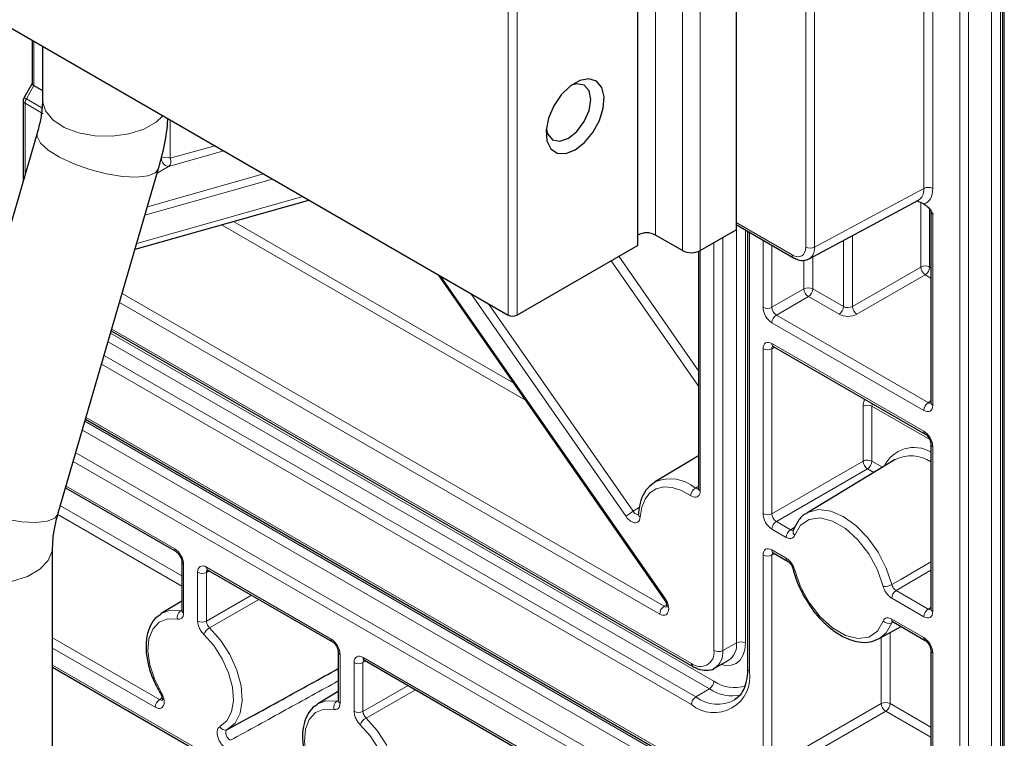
# Paper-space layout 'Blatt2' of a CAD drawing. Header units: millimetres. Extents: x 5 to 418, y 2 to 292.
# Tile 52 of 60: x 275 to 306, y 111 to 133. Entities that reach past the tile are written whole.
import ezdxf

# ---------------------------------------------------------------- set-up
doc = ezdxf.new("R2010")
doc.units = ezdxf.units.MM

psp = doc.layouts.new('Blatt2')

# ---------------------------------------------------------------- linework, layer by layer
at = {"color": 7, "linetype": 'Continuous', "lineweight": 18}
for p, q in [((305.78, 107.125), (305.78, 209.03)), ((306.06, 208.866), (306.06, 107.124)), ((304.775, 106.723), (304.775, 208.627)), ((305.056, 208.626), (305.056, 106.721)), ((306.185, 207.814), (306.185, 105.909)), ((303.642, 128.123), (303.642, 207.488)), ((303.922, 207.487), (303.922, 128.122)), ((295.156, 126.648), (295.156, 206.669)), ((296.005, 126.158), (296.005, 206.179)), ((296.57, 206.179), (296.57, 126.158)), ((299.903, 126.265), (299.903, 205.562)), ((300.183, 205.56), (300.183, 126.264)), ((290.489, 124.117), (290.489, 204.138)), ((290.772, 204.138), (290.772, 124.117)), ((275.491, 132.775), (275.491, 131.378)), ((275.492, 131.377), (275.255, 130.957)), ((275.213, 130.817), (275.213, 128.563)), ((275.784, 130.488), (275.213, 130.817)), ((275.255, 130.957), (275.747, 130.672)), ((279.803, 130.286), (279.803, 129.075)), ((281.495, 129.309), (279.748, 128.816)), ((279.803, 129.075), (281.211, 129.474)), ((279.748, 128.816), (279.391, 128.602)), ((283.042, 128.416), (279.004, 127.274)), ((279.082, 127.541), (282.758, 128.58)), ((300.183, 126.264), (303.642, 128.123)), ((278.744, 126.379), (283.997, 127.865)), ((303.542, 125.635), (303.542, 127.669)), ((303.822, 127.462), (303.822, 125.634)), ((281.802, 127.078), (290.667, 121.96)), ((303.922, 127.305), (303.922, 121.263)), ((291.043, 121.419), (281.426, 126.971)), ((297.702, 127.046), (299.479, 126.02)), ((297.714, 113.741), (297.714, 126.971)), ((297.994, 126.809), (297.994, 113.74)), ((297.277, 126.566), (297.277, 113.498)), ((298.124, 126.735), (298.124, 112.849)), ((298.553, 124.362), (298.553, 126.487)), ((301.098, 124.382), (301.098, 126.478)), ((301.379, 126.629), (301.379, 124.387)), ((296.568, 126.157), (296.568, 118.552)), ((296.997, 113.499), (296.997, 126.404)), ((298.833, 126.325), (298.833, 124.361)), ((296.509, 121.866), (293.748, 125.835)), ((293.988, 125.974), (296.509, 122.35)), ((299.845, 124.945), (299.845, 125.849)), ((300.126, 125.955), (300.126, 124.944)), ((301.379, 124.387), (303.542, 125.635)), ((303.822, 125.634), (303.863, 125.61)), ((288.354, 125.349), (295.454, 115.145)), ((303.683, 125.391), (301.52, 124.142)), ((303.863, 125.287), (303.683, 125.391)), ((298.833, 124.361), (299.845, 124.945)), ((300.126, 124.944), (301.098, 124.382)), ((278.282, 124.793), (295.424, 114.898)), ((294.219, 117.742), (289.31, 124.798)), ((299.987, 124.7), (298.974, 124.116)), ((300.959, 124.139), (299.987, 124.7)), ((295.285, 114.654), (278.201, 124.516)), ((289.872, 124.474), (294.442, 117.904)), ((298.974, 124.116), (303.778, 121.343)), ((277.956, 123.672), (296.288, 113.09)), ((303.639, 121.099), (298.836, 123.872)), ((277.919, 123.545), (296.995, 112.532)), ((296.856, 112.289), (277.838, 123.267)), ((298.553, 117.83), (298.553, 123.05)), ((298.921, 123.096), (298.833, 123.049)), ((298.833, 123.049), (298.833, 117.829)), ((298.836, 123.214), (303.639, 120.441)), ((277.712, 122.836), (296.427, 112.032)), ((296.288, 111.789), (277.632, 122.559)), ((301.716, 119.493), (301.716, 121.232)), ((303.824, 120.176), (301.996, 121.231)), ((301.996, 121.231), (301.996, 119.491)), ((303.778, 121.343), (303.863, 121.396)), ((277.142, 120.876), (303.217, 105.823)), ((277.106, 120.753), (304.207, 105.108)), ((304.068, 104.865), (277.025, 120.476)), ((303.922, 119.951), (303.922, 114.73)), ((276.817, 119.76), (303.356, 104.439)), ((303.217, 104.196), (276.736, 119.483)), ((298.833, 117.829), (301.716, 119.493)), ((301.996, 119.491), (302.332, 119.298)), ((301.857, 119.248), (298.974, 117.584)), ((302.058, 119.132), (301.857, 119.248)), ((276.509, 118.702), (279.944, 116.719)), ((296.413, 118.639), (296.509, 118.698)), ((276.328, 118.079), (280.169, 115.862)), ((294.442, 117.904), (294.643, 118.032)), ((280.169, 115.538), (276.248, 117.802)), ((298.974, 117.584), (299.426, 117.323)), ((299.426, 117.323), (299.567, 117.41)), ((299.287, 117.08), (298.836, 117.34)), ((298.553, 109.828), (298.553, 116.518)), ((298.921, 116.564), (298.833, 116.517)), ((298.833, 116.517), (298.833, 109.826)), ((298.836, 116.681), (299.287, 116.421)), ((280.227, 116.23), (280.227, 114.688)), ((280.669, 114.433), (280.669, 115.974)), ((281.038, 116.02), (280.95, 115.973)), ((280.95, 115.973), (280.95, 114.432)), ((280.952, 116.138), (284.894, 113.862)), ((303.863, 116.04), (302.761, 115.398)), ((280.95, 114.432), (282.377, 115.248)), ((302.761, 115.398), (303.778, 114.811)), ((282.608, 115.114), (281.048, 114.22)), ((295.424, 114.898), (295.502, 114.95)), ((303.639, 114.567), (302.622, 115.154)), ((280.127, 114.751), (280.169, 114.777)), ((303.778, 114.811), (303.863, 114.863)), ((302.622, 114.495), (303.639, 113.908)), ((302.627, 114.379), (302.648, 114.411)), ((302.668, 114.401), (302.627, 114.379)), ((302.572, 114.065), (302.572, 111.822)), ((276.084, 113.903), (279.469, 111.949)), ((297.714, 113.741), (297.277, 113.498)), ((302.291, 111.823), (302.291, 113.912)), ((279.33, 111.706), (276.084, 113.579)), ((285.177, 113.372), (285.177, 111.831)), ((303.922, 113.418), (303.922, 109.191)), ((285.619, 111.576), (285.619, 113.117)), ((285.988, 113.163), (285.9, 113.115)), ((285.9, 113.115), (285.9, 111.574)), ((285.902, 113.28), (293.662, 108.8)), ((276.084, 113.037), (299.54, 99.496)), ((285.9, 111.574), (287.326, 112.39)), ((287.557, 112.257), (285.997, 111.363)), ((296.856, 112.289), (296.427, 112.032)), ((279.469, 111.949), (279.548, 112)), ((285.077, 111.894), (285.118, 111.92)), ((298.833, 109.826), (302.291, 111.823)), ((302.572, 111.822), (303.863, 111.076)), ((302.433, 111.578), (298.974, 109.582)), ((303.863, 110.752), (302.433, 111.578))]:
    psp.add_line(p, q, dxfattribs=at)
at = {"color": 7, "linetype": 'Continuous', "lineweight": 25}
for p, q in [((306.126, 207.895), (306.126, 105.991)), ((297.702, 206.832), (297.702, 126.811)), ((294.59, 126.321), (294.59, 206.342)), ((241.275, 152.528), (290.489, 124.117)), ((275.433, 132.809), (275.433, 131.439)), ((275.761, 132.619), (275.761, 130.922)), ((275.433, 131.444), (275.181, 130.997)), ((275.492, 131.377), (275.761, 131.222)), ((275.155, 130.899), (275.155, 128.361)), ((275.594, 129.87), (272.411, 118.936)), ((276.252, 117.818), (279.435, 128.752)), ((278.691, 126.198), (284.191, 127.753)), ((300.009, 125.893), (303.47, 127.753)), ((303.636, 127.631), (303.678, 127.606)), ((303.863, 127.385), (303.863, 121.344)), ((296.57, 126.158), (297.702, 126.811)), ((297.702, 126.978), (299.52, 125.928)), ((298.065, 126.768), (298.065, 112.931)), ((296.005, 126.158), (295.156, 126.648)), ((294.59, 126.321), (290.772, 124.117)), ((296.509, 126.129), (296.509, 118.633)), ((288.279, 125.393), (295.431, 115.112)), ((277.939, 123.614), (296.329, 112.998)), ((298.877, 123.122), (303.68, 120.349)), ((277.125, 120.818), (303.259, 105.732)), ((303.863, 120.032), (303.863, 114.812)), ((296.509, 119.663), (295.125, 118.824)), ((302.732, 119.54), (299.934, 117.844)), ((276.492, 118.645), (279.986, 116.628)), ((299.509, 117.298), (299.507, 117.295)), ((299.508, 117.298), (299.508, 117.297)), ((276.084, 98.803), (276.084, 116.766)), ((298.877, 116.59), (299.328, 116.329)), ((280.169, 116.311), (280.169, 114.77)), ((280.994, 116.046), (284.936, 113.77)), ((280.996, 116.045), (280.994, 116.046)), ((280.169, 115.061), (279.518, 114.667)), ((279.496, 114.653), (279.518, 114.667)), ((302.664, 114.404), (303.68, 113.817)), ((302.225, 113.875), (302.919, 114.256)), ((285.118, 113.454), (285.118, 111.913)), ((303.863, 113.5), (303.863, 109.273)), ((285.943, 113.189), (293.704, 108.709)), ((297.021, 112.943), (297.455, 113.181)), ((276.084, 112.97), (299.582, 99.405)), ((285.118, 112.204), (284.468, 111.809)), ((284.446, 111.795), (284.468, 111.809)), ((281.63, 111.008), (282.34, 111.397))]:
    psp.add_line(p, q, dxfattribs=at)
at = {"color": 7, "linetype": 'Continuous', "lineweight": 25, "flags": 128}
for points in [[(292.611, 129.343), (292.909, 129.573), (293.175, 129.893), (293.38, 130.268), (293.502, 130.658), (293.527, 131.021), (293.452, 131.317), (293.287, 131.514), (293.048, 131.59), (292.762, 131.539), (292.459, 131.364), (292.173, 131.085), (291.934, 130.733), (291.769, 130.345), (291.694, 129.963), (291.719, 129.629), (291.841, 129.379), (292.046, 129.241), (292.312, 129.228), (292.611, 129.343)], [(292.398, 129.71), (292.669, 129.929), (292.898, 130.238), (293.052, 130.591), (293.106, 130.935), (293.052, 131.216), (292.898, 131.393), (292.669, 131.437), (292.497, 131.392)], [(291.698, 130.008), (291.745, 129.837), (291.898, 129.661), (292.128, 129.616), (292.398, 129.71)]]:
    psp.add_lwpolyline(points, dxfattribs=at)
at = {"color": 7, "linetype": 'Continuous', "lineweight": 18, "flags": 128}
for points in [[(279.565, 130.423), (279.355, 130.224), (278.97, 130.002), (278.495, 129.848), (277.966, 129.774), (277.422, 129.784), (276.902, 129.879), (276.447, 130.052), (276.089, 130.289), (275.855, 130.573), (275.763, 130.883), (275.761, 130.922)], [(279.435, 128.752), (279.334, 128.62), (279.094, 128.522), (278.737, 128.483), (278.289, 128.504), (277.784, 128.586), (277.259, 128.722), (276.752, 128.901), (276.303, 129.111), (275.943, 129.335), (275.699, 129.558), (275.591, 129.762), (275.594, 129.87)], [(276.252, 117.818), (276.151, 117.686), (275.911, 117.588), (275.554, 117.549), (275.106, 117.571), (274.601, 117.652), (274.076, 117.788), (273.57, 117.967), (273.12, 118.177), (272.76, 118.401), (272.517, 118.624), (272.408, 118.828), (272.411, 118.936)], [(296.263, 118.402), (295.97, 118.565), (295.683, 118.656), (295.415, 118.674), (295.176, 118.616), (294.975, 118.486), (294.82, 118.288), (294.717, 118.031), (294.67, 117.723)], [(299.916, 117.833), (299.994, 117.877), (300.321, 117.959), (300.695, 117.912), (301.093, 117.739), (301.492, 117.451), (301.866, 117.067), (302.193, 116.608), (302.452, 116.104), (302.627, 115.586)], [(302.355, 115.53), (302.172, 116.056), (301.896, 116.561), (301.55, 117.007), (301.158, 117.362), (300.751, 117.597), (300.359, 117.695), (300.013, 117.648), (299.737, 117.461), (299.554, 117.146)], [(276.084, 116.766), (276.074, 116.648), (275.945, 116.343), (275.678, 116.069), (275.293, 115.846), (274.818, 115.692), (274.289, 115.618), (273.745, 115.629), (273.225, 115.724), (272.77, 115.896), (272.412, 116.133), (272.178, 116.417), (272.086, 116.727), (272.084, 116.767)], [(302.627, 115.586), (302.914, 115.752), (303.863, 116.304)], [(299.554, 116.045), (299.737, 115.519), (300.013, 115.014), (300.359, 114.568), (300.751, 114.213), (301.158, 113.978), (301.55, 113.88), (301.896, 113.927), (302.172, 114.114), (302.355, 114.429)], [(295.431, 115.112), (295.431, 115.113), (295.432, 115.12), (295.44, 115.131), (295.454, 115.145)], [(279.518, 114.667), (279.778, 114.762), (280.127, 114.751)], [(280.032, 114.491), (279.715, 114.5), (279.448, 114.393), (279.248, 114.177), (279.128, 113.867), (279.097, 113.483), (279.156, 113.051), (279.301, 112.599), (279.523, 112.159)], [(302.627, 114.379), (302.452, 114.063), (302.246, 113.887)], [(281.373, 111.091), (281.595, 111.275), (281.741, 111.558), (281.8, 111.922), (281.768, 112.343), (281.648, 112.792), (281.448, 113.239), (281.181, 113.654), (280.865, 114.01)], [(281.048, 114.22), (281.397, 113.827), (281.692, 113.369), (281.913, 112.875), (282.045, 112.379), (282.08, 111.915), (282.015, 111.512), (281.854, 111.199), (281.609, 110.996)], [(297.994, 113.74), (297.975, 113.526), (297.918, 113.342), (297.826, 113.196), (297.702, 113.093), (297.55, 113.037), (297.377, 113.03), (297.232, 113.059)], [(284.468, 111.809), (284.728, 111.904), (285.077, 111.894)], [(284.981, 111.633), (284.665, 111.643), (284.398, 111.536), (284.198, 111.32), (284.078, 111.01), (284.047, 110.625), (284.106, 110.193), (284.251, 109.742), (284.473, 109.301)], [(285.997, 111.363), (286.347, 110.97), (286.642, 110.511), (286.863, 110.017), (286.995, 109.522), (287.03, 109.057), (286.965, 108.655), (286.804, 108.342), (286.559, 108.139)], [(286.323, 108.233), (286.545, 108.417), (286.691, 108.701), (286.75, 109.065), (286.718, 109.486), (286.598, 109.934), (286.398, 110.381), (286.131, 110.797), (285.815, 111.152)]]:
    psp.add_lwpolyline(points, dxfattribs=at)
at = {"color": 7, "linetype": 'Continuous', "lineweight": 25}
for centre, radius, start, end in [((275.355, 130.899), 0.2, 150.5774, 180), ((294.873, 126.102), 0.615, 62.6097, 117.3903), ((296.288, 126.704), 0.615, 242.6097, 297.3903), ((290.631, 124.39), 0.307, 242.6097, 297.3903)]:
    psp.add_arc(centre, radius, start, end, dxfattribs=at)
at = {"color": 7, "linetype": 'Continuous', "lineweight": 18}
for centre, radius, start, end in [((275.251, 130.906), 0.0961, 184.1293, 247.1908), ((274.155, 129.03), 2.218, 60.2815, 62.4653), ((275.502, 130.807), 0.289, 148.8563, 178.0435), ((279.661, 128.802), 0.308, 62.6565, 116.7662), ((279.782, 129.073), 0.259, 179.1063, 262.5644), ((279.625, 128.977), 0.203, 307.3952, 28.9255), ((303.78, 127.848), 0.308, 62.6565, 116.7662), ((300.044, 126.539), 0.308, 242.6565, 296.7662), ((299.574, 126.008), 0.0961, 172.8122, 235.8917), ((303.681, 125.36), 0.308, 62.6565, 116.7662), ((303.859, 125.655), 0.317, 183.5222, 236.4778), ((303.515, 125.648), 0.308, 303.2297, 357.3477), ((299.984, 124.67), 0.308, 62.6565, 116.7662), ((300.162, 124.965), 0.317, 183.5222, 236.4778), ((299.818, 124.958), 0.308, 303.2297, 357.3477), ((298.694, 124.636), 0.308, 242.6565, 296.7662), ((300.791, 124.397), 0.308, 303.2297, 357.3477), ((301.695, 124.406), 0.317, 183.5222, 236.4778), ((299.143, 123.858), 0.308, 123.2297, 177.3477), ((298.694, 123.324), 0.308, 242.6565, 296.7662), ((298.931, 123.202), 0.0961, 172.814, 235.8738), ((301.855, 120.957), 0.308, 62.6565, 116.7662), ((303.947, 121.085), 0.308, 123.2297, 177.3477), ((303.962, 121.353), 0.0988, 185.0787, 246.2415), ((303.734, 120.429), 0.0961, 172.8258, 235.7559), ((303.33, 118.873), 1.051, 59.5336, 154.3016), ((303.959, 120.039), 0.0962, 184.3696, 247.1667), ((303.236, 118.547), 1.114, 55.6942, 116.9153), ((301.855, 119.218), 0.308, 62.6565, 116.7662), ((302.032, 119.512), 0.317, 183.5222, 236.4778), ((301.688, 119.506), 0.308, 303.2297, 357.3477), ((295.621, 117.712), 1.219, 49.4764, 113.1626), ((296.592, 118.359), 0.332, 122.6129, 172.5901), ((296.605, 118.64), 0.0961, 184.1293, 247.1908), ((295.116, 116.742), 1.344, 120.1171, 131.9114), ((294.717, 117.818), 0.105, 180.8854, 243.5273), ((298.694, 118.104), 0.308, 242.6565, 296.7662), ((299.143, 117.326), 0.308, 123.2297, 177.3477), ((299.594, 117.065), 0.308, 123.2297, 177.3477), ((299.644, 117.257), 0.142, 164.2538, 230.8303), ((280.045, 116.71), 0.101, 174.5217, 233.3135), ((298.694, 116.792), 0.308, 242.6565, 296.7662), ((298.931, 116.669), 0.0961, 172.814, 235.8738), ((280.265, 116.318), 0.0962, 184.3696, 247.1667), ((299.381, 116.409), 0.0955, 172.688, 237.1478), ((280.811, 116.248), 0.308, 242.6565, 296.7662), ((281.05, 116.127), 0.0988, 173.763, 234.9248), ((299.553, 116.102), 0.0569, 205.0811, 270.9721), ((302.403, 115.992), 0.464, 264.0654, 298.972), ((302.93, 115.14), 0.308, 123.2297, 177.3477), ((280.271, 114.551), 0.247, 125.724, 194.0854), ((280.264, 114.777), 0.0961, 184.1293, 247.1908), ((295.593, 114.64), 0.308, 123.2297, 177.3477), ((303.947, 114.553), 0.308, 123.2297, 177.3477), ((303.959, 114.819), 0.0961, 184.1293, 247.1908), ((280.811, 114.707), 0.308, 242.6565, 296.7662), ((302.527, 114.602), 0.245, 225.1858, 294.1637), ((302.718, 114.483), 0.0961, 172.814, 235.8738), ((281.281, 113.833), 0.452, 121.0988, 157.0169), ((284.995, 113.852), 0.101, 174.5217, 233.3135), ((297.122, 113.675), 0.595, 303.9678, 6.3937), ((297.853, 113.466), 0.308, 62.6565, 116.7662), ((303.74, 113.899), 0.101, 174.5217, 233.3135), ((285.214, 113.461), 0.0962, 184.3696, 247.1667), ((296.565, 113.429), 0.438, 230.7967, 9.214), ((297.139, 113.773), 0.308, 242.6565, 296.7662), ((296.71, 113.424), 0.573, 302.3343, 7.4262), ((303.964, 113.511), 0.101, 186.7958, 245.4734), ((285.761, 113.391), 0.308, 242.6565, 296.7662), ((285.997, 113.268), 0.0961, 172.814, 235.8738), ((296.386, 113.079), 0.0988, 173.7655, 234.8975), ((285.293, 112.85), 0.185, 160.1719, 199.8281), ((297.004, 112.668), 1.134, 230.7967, 9.214), ((298.161, 112.938), 0.0961, 184.1293, 247.1908), ((296.687, 112.547), 0.308, 303.2297, 357.3477), ((297.649, 113.466), 1.141, 234.97, 287.823), ((279.579, 112.05), 0.122, 117.1328, 134.5373), ((297.584, 113.348), 1.286, 235.4689, 282.6442), ((279.638, 111.691), 0.308, 123.2297, 177.3477), ((285.221, 111.693), 0.247, 125.724, 194.0854), ((285.214, 111.92), 0.0961, 184.1293, 247.1908), ((296.595, 111.775), 0.308, 123.2297, 177.3477), ((297.119, 112.936), 1.138, 232.5481, 297.9696), ((302.43, 111.548), 0.308, 62.6565, 116.7662), ((302.608, 111.842), 0.317, 183.5222, 236.4778), ((302.264, 111.836), 0.308, 303.2297, 357.3477), ((285.761, 111.85), 0.308, 242.6565, 296.7662), ((286.231, 110.976), 0.452, 121.0988, 157.0169), ((281.539, 111.164), 0.181, 203.6153, 292.5799)]:
    psp.add_arc(centre, radius, start, end, dxfattribs=at)
at = {"color": 7, "linetype": 'Continuous', "lineweight": 25}
for centre, major_axis, ratio, start_param, end_param in [((275.633, 131.392), (0.199, -0.052), 0.314558, 3.223995, 4.009393), ((275.494, 131.145), (-0.067, 0.244), 0.512471, 5.805584, 5.810696)]:
    psp.add_ellipse(centre, major_axis=major_axis, ratio=ratio, start_param=start_param, end_param=end_param, dxfattribs=at)
at = {"color": 7, "linetype": 'Continuous', "lineweight": 18}
for centre, major_axis, ratio, start_param, end_param in [((303.073, 128.449), (-0.405, 0.69), 0.577096, 3.119787, 3.922563), ((303.215, 128.53), (-0.5, 0.866), 0.577206, 2.994089, 3.92692), ((304.063, 127.381), (0.2, -0.006), 0.556803, 3.151038, 3.94326), ((299.478, 126.51), (-0.3, 0.52), 0.577206, 2.356428, 3.92692), ((299.62, 126.592), (-0.395, 0.696), 0.577271, 3.097562, 3.93128), ((298.836, 124.199), (-0.2, 0.346), 0.577557, 0.785632, 2.356124), ((298.977, 124.281), (-0.1, 0.173), 0.598058, 0.785633, 2.356125), ((301.24, 124.47), (0.2, 0.006), 0.597067, 3.908285, 5.461628), ((301.242, 124.308), (0.4, 0.006), 0.587275, 3.917956, 5.471299), ((298.836, 122.887), (-0.2, 0.347), 0.577206, 5.498021, 7.068512), ((298.977, 122.969), (-0.105, 0.17), 0.576506, 6.236414, 7.051126), ((302.004, 121.393), (0.205, 0.343), 0.587369, 1.744131, 2.36515), ((302.143, 121.31), (0.105, 0.17), 0.597161, 1.90973, 2.374822), ((303.639, 121.426), (-0.2, 0.347), 0.577206, 2.356428, 3.92692), ((303.78, 121.508), (-0.095, 0.176), 0.576503, 2.373814, 3.17003), ((303.639, 120.114), (-0.2, 0.346), 0.577557, 3.927224, 5.497716), ((298.836, 117.667), (-0.2, 0.346), 0.577557, 0.785632, 2.356124), ((298.977, 117.748), (-0.1, 0.173), 0.598058, 0.785633, 2.356125), ((279.944, 116.393), (-0.2, 0.346), 0.577557, 3.927224, 5.497716), ((298.836, 116.355), (-0.2, 0.347), 0.577206, 5.498021, 7.068512), ((298.977, 116.436), (-0.105, 0.17), 0.576506, 6.236414, 7.051126), ((280.952, 115.811), (-0.2, 0.347), 0.577206, 5.498021, 7.068512), ((281.094, 115.892), (-0.105, 0.17), 0.576506, 0.201468, 0.767941), ((295.285, 114.981), (-0.201, 0.347), 0.576851, 2.355505, 4.855997), ((295.426, 115.062), (-0.091, 0.179), 0.554479, 2.385479, 3.213144), ((303.639, 114.894), (-0.2, 0.347), 0.577206, 2.356428, 3.92692), ((303.78, 114.976), (-0.095, 0.176), 0.576503, 2.373814, 3.170071), ((284.894, 113.535), (-0.2, 0.346), 0.577557, 3.927224, 5.497716), ((303.639, 113.582), (-0.2, 0.346), 0.577557, 3.927224, 5.497716), ((285.902, 112.953), (-0.2, 0.347), 0.577206, 5.498021, 7.068512), ((286.044, 113.035), (-0.105, 0.17), 0.576506, 6.236461, 7.051126)]:
    psp.add_ellipse(centre, major_axis=major_axis, ratio=ratio, start_param=start_param, end_param=end_param, dxfattribs=at)
at = {"color": 7, "linetype": 'Continuous', "lineweight": 25}
for points, knots in [([(275.761, 130.922), (275.76, 130.857), (275.756, 130.67), (275.711, 130.317), (275.631, 130.013), (275.594, 129.87)], [0, 0, 0, 0, 0.2199301, 0.6350284, 1, 1, 1, 1]), ([(279.435, 128.752), (279.477, 128.912), (279.6, 129.365), (279.705, 129.896), (279.723, 130.257), (279.726, 130.33)], [0, 0, 0, 0, 0.301473, 0.858052, 1, 1, 1, 1]), ([(303.636, 127.631), (303.571, 127.663), (303.5, 127.699), (303.414, 127.718), (303.407, 127.72)], [0, 0, 0, 0, 0.9199059, 1, 1, 1, 1]), ([(303.678, 127.606), (303.702, 127.589), (303.759, 127.549), (303.843, 127.441), (303.894, 127.353), (303.922, 127.306), (303.922, 127.305)], [0, 0, 0, 0, 0.24987, 0.593488, 0.995598, 1, 1, 1, 1]), ([(303.857, 127.414), (303.856, 127.414), (303.855, 127.416), (303.865, 127.4), (303.862, 127.389), (303.861, 127.386)], [0, 0, 0, 0, 0.039617, 0.73898, 1, 1, 1, 1]), ([(299.52, 125.928), (299.566, 125.906), (299.677, 125.851), (299.845, 125.828), (299.947, 125.873), (299.987, 125.891)], [0, 0, 0, 0, 0.304133, 0.730183, 1, 1, 1, 1]), ([(298.851, 123.133), (298.852, 123.134), (298.853, 123.134), (298.869, 123.126), (298.877, 123.122)], [0, 0, 0, 0, 0.52578, 1, 1, 1, 1]), ([(303.863, 121.344), (303.862, 121.334), (303.861, 121.316), (303.861, 121.317), (303.861, 121.317)], [0, 0, 0, 0, 0.588062, 1, 1, 1, 1]), ([(303.68, 120.349), (303.693, 120.341), (303.718, 120.325), (303.765, 120.276), (303.809, 120.213), (303.844, 120.139), (303.861, 120.074), (303.863, 120.044), (303.863, 120.032)], [0, 0, 0, 0, 0.154844, 0.318027, 0.496627, 0.684093, 0.869736, 1, 1, 1, 1]), ([(295.146, 118.83), (295.061, 118.771), (294.883, 118.65), (294.709, 118.345), (294.63, 118.054), (294.615, 117.866), (294.612, 117.816)], [0, 0, 0, 0, 0.276919, 0.578632, 0.888694, 1, 1, 1, 1]), ([(296.509, 118.635), (296.509, 118.631), (296.51, 118.614), (296.505, 118.603), (296.506, 118.605), (296.507, 118.605)], [0, 0, 0, 0, 0.169815, 0.760039, 1, 1, 1, 1]), ([(276.084, 116.766), (276.086, 116.831), (276.09, 117.018), (276.135, 117.371), (276.214, 117.676), (276.252, 117.818)], [0, 0, 0, 0, 0.21993, 0.635028, 1, 1, 1, 1]), ([(294.612, 117.816), (294.61, 117.806), (294.607, 117.793), (294.609, 117.796), (294.609, 117.797)], [0, 0, 0, 0, 0.749307, 1, 1, 1, 1]), ([(299.913, 117.831), (299.912, 117.83), (299.806, 117.788), (299.654, 117.608), (299.555, 117.398), (299.507, 117.295)], [0, 0, 0, 0, 0.005157, 0.515744, 1, 1, 1, 1]), ([(279.986, 116.628), (279.998, 116.62), (280.023, 116.603), (280.07, 116.555), (280.114, 116.491), (280.149, 116.418), (280.167, 116.352), (280.168, 116.323), (280.169, 116.311)], [0, 0, 0, 0, 0.154844, 0.318027, 0.496627, 0.684093, 0.869736, 1, 1, 1, 1]), ([(298.851, 116.601), (298.852, 116.601), (298.853, 116.602), (298.869, 116.594), (298.877, 116.59)], [0, 0, 0, 0, 0.52578, 1, 1, 1, 1]), ([(299.329, 116.328), (299.333, 116.325), (299.348, 116.318), (299.386, 116.286), (299.432, 116.232), (299.472, 116.162), (299.496, 116.107), (299.5, 116.082), (299.501, 116.078)], [0, 0, 0, 0, 0.083172, 0.278826, 0.497535, 0.726068, 0.961844, 1, 1, 1, 1]), ([(280.968, 116.057), (280.968, 116.057), (280.969, 116.058), (280.986, 116.05), (280.994, 116.046)], [0, 0, 0, 0, 0.52578, 1, 1, 1, 1]), ([(299.502, 116.078), (299.526, 115.991), (299.596, 115.741), (299.768, 115.333), (299.957, 115.041), (300.048, 114.9)], [0, 0, 0, 0, 0.214233, 0.619885, 1, 1, 1, 1]), ([(295.431, 115.112), (295.445, 115.09), (295.474, 115.043), (295.5, 114.972), (295.51, 114.914), (295.51, 114.878), (295.503, 114.866), (295.506, 114.869), (295.506, 114.869)], [0, 0, 0, 0, 0.21752, 0.442221, 0.631823, 0.805507, 0.994547, 1, 1, 1, 1]), ([(279.502, 114.637), (279.459, 114.613), (279.321, 114.537), (279.167, 114.299), (279.049, 113.955), (279.024, 113.539), (279.091, 113.079), (279.243, 112.596), (279.41, 112.291), (279.494, 112.137)], [0, 0, 0, 0, 0.066842, 0.213916, 0.363284, 0.519211, 0.678868, 0.838721, 1, 1, 1, 1]), ([(280.168, 114.772), (280.168, 114.767), (280.169, 114.75), (280.164, 114.74), (280.166, 114.742), (280.166, 114.742)], [0, 0, 0, 0, 0.192909, 0.778259, 1, 1, 1, 1]), ([(300.048, 114.9), (300.054, 114.89), (300.152, 114.726), (300.398, 114.454), (300.77, 114.117), (301.171, 113.879), (301.571, 113.755), (301.947, 113.748), (302.152, 113.848), (302.247, 113.895)], [0, 0, 0, 0, 0.010562, 0.177924, 0.345941, 0.515153, 0.685717, 0.854944, 1, 1, 1, 1]), ([(303.863, 114.812), (303.862, 114.801), (303.861, 114.783), (303.861, 114.784), (303.861, 114.785)], [0, 0, 0, 0, 0.588062, 1, 1, 1, 1]), ([(302.639, 114.415), (302.638, 114.415), (302.636, 114.415), (302.649, 114.413), (302.662, 114.404), (302.664, 114.403)], [0, 0, 0, 0, 0.320756, 0.884654, 1, 1, 1, 1]), ([(284.936, 113.77), (284.948, 113.762), (284.973, 113.746), (285.02, 113.698), (285.064, 113.634), (285.099, 113.56), (285.116, 113.495), (285.118, 113.466), (285.118, 113.454)], [0, 0, 0, 0, 0.154844, 0.318027, 0.496627, 0.684093, 0.869736, 1, 1, 1, 1]), ([(303.68, 113.817), (303.693, 113.809), (303.718, 113.792), (303.765, 113.744), (303.809, 113.68), (303.844, 113.607), (303.861, 113.541), (303.863, 113.512), (303.863, 113.5)], [0, 0, 0, 0, 0.154844, 0.318027, 0.496627, 0.684093, 0.869736, 1, 1, 1, 1]), ([(285.918, 113.2), (285.918, 113.2), (285.919, 113.2), (285.936, 113.192), (285.943, 113.189)], [0, 0, 0, 0, 0.52578, 1, 1, 1, 1]), ([(282.338, 111.397), (282.677, 111.582), (283.605, 112.092), (284.53, 112.603), (285.118, 112.928)], [0, 0, 0, 0, 0.364749, 1, 1, 1, 1]), ([(296.329, 112.998), (296.383, 112.97), (296.526, 112.896), (296.755, 112.865), (296.946, 112.882), (297.011, 112.939), (297.013, 112.941)], [0, 0, 0, 0, 0.232792, 0.621093, 0.985569, 1, 1, 1, 1]), ([(298.065, 112.931), (298.063, 112.858), (298.056, 112.644), (297.984, 112.344), (297.843, 112.077), (297.71, 111.98), (297.647, 111.934)], [0, 0, 0, 0, 0.152838, 0.4452, 0.738152, 1, 1, 1, 1]), ([(279.494, 112.137), (279.494, 112.136), (279.51, 112.113), (279.533, 112.06), (279.552, 111.993), (279.556, 111.945), (279.551, 111.922), (279.552, 111.922), (279.552, 111.923)], [0, 0, 0, 0, 0.007475, 0.251713, 0.492804, 0.690764, 0.874613, 1, 1, 1, 1]), ([(285.118, 111.914), (285.118, 111.91), (285.119, 111.893), (285.114, 111.882), (285.115, 111.884), (285.116, 111.885)], [0, 0, 0, 0, 0.192909, 0.778259, 1, 1, 1, 1]), ([(284.452, 111.78), (284.409, 111.756), (284.271, 111.68), (284.116, 111.441), (283.999, 111.097), (283.974, 110.682), (284.041, 110.222), (284.193, 109.739), (284.36, 109.433), (284.443, 109.28)], [0, 0, 0, 0, 0.066842, 0.213916, 0.363284, 0.519211, 0.678868, 0.838721, 1, 1, 1, 1])]:
    psp.add_open_spline(points, degree=3, knots=knots, dxfattribs=at)
at = {"color": 7, "linetype": 'Continuous', "lineweight": 18}
for points, knots in [([(296.263, 118.402), (296.291, 118.386), (296.352, 118.352), (296.438, 118.345), (296.51, 118.377), (296.559, 118.447), (296.565, 118.517), (296.568, 118.552)], [0, 0, 0, 0, 0.182189, 0.386607, 0.591045, 0.795524, 1, 1, 1, 1]), ([(296.508, 118.617), (296.505, 118.616), (296.49, 118.608), (296.456, 118.614), (296.427, 118.631), (296.413, 118.639)], [0, 0, 0, 0, 0.131066, 0.590456, 1, 1, 1, 1]), ([(294.67, 117.723), (294.665, 117.69), (294.655, 117.623), (294.601, 117.56), (294.525, 117.534), (294.433, 117.551), (294.337, 117.608), (294.264, 117.679), (294.228, 117.729), (294.219, 117.742)], [0, 0, 0, 0, 0.156956, 0.313916, 0.470801, 0.62761, 0.784404, 0.941251, 1, 1, 1, 1]), ([(294.61, 117.809), (294.604, 117.806), (294.586, 117.798), (294.547, 117.808), (294.499, 117.836), (294.464, 117.873), (294.447, 117.898), (294.442, 117.904)], [0, 0, 0, 0, 0.130456, 0.387972, 0.645554, 0.903383, 1, 1, 1, 1]), ([(299.287, 117.08), (299.308, 117.069), (299.362, 117.042), (299.441, 117.037), (299.515, 117.068), (299.541, 117.12), (299.554, 117.146)], [0, 0, 0, 0, 0.185818, 0.457196, 0.728599, 1, 1, 1, 1]), ([(299.508, 117.308), (299.506, 117.307), (299.492, 117.299), (299.462, 117.305), (299.436, 117.318), (299.426, 117.323)], [0, 0, 0, 0, 0.099471, 0.633971, 1, 1, 1, 1]), ([(299.554, 116.045), (299.546, 116.073), (299.525, 116.142), (299.466, 116.25), (299.382, 116.355), (299.318, 116.399), (299.287, 116.421)], [0, 0, 0, 0, 0.185818, 0.457196, 0.728599, 1, 1, 1, 1]), ([(302.761, 115.398), (302.745, 115.409), (302.713, 115.43), (302.671, 115.483), (302.641, 115.537), (302.631, 115.571), (302.627, 115.586)], [0, 0, 0, 0, 0.271416, 0.5428, 0.814167, 1, 1, 1, 1]), ([(302.355, 115.53), (302.363, 115.502), (302.384, 115.433), (302.442, 115.325), (302.527, 115.22), (302.59, 115.176), (302.622, 115.154)], [0, 0, 0, 0, 0.185818, 0.457196, 0.728599, 1, 1, 1, 1]), ([(280.227, 114.688), (280.224, 114.654), (280.218, 114.584), (280.169, 114.515), (280.104, 114.483), (280.053, 114.488), (280.032, 114.491)], [0, 0, 0, 0, 0.268162, 0.536326, 0.804465, 1, 1, 1, 1]), ([(280.127, 114.751), (280.138, 114.75), (280.156, 114.747), (280.17, 114.755), (280.176, 114.758)], [0, 0, 0, 0, 0.586155, 1, 1, 1, 1]), ([(280.865, 114.01), (280.836, 114.041), (280.777, 114.105), (280.712, 114.226), (280.675, 114.34), (280.671, 114.406), (280.669, 114.433)], [0, 0, 0, 0, 0.268162, 0.536326, 0.804465, 1, 1, 1, 1]), ([(280.95, 114.432), (280.951, 114.418), (280.952, 114.385), (280.97, 114.328), (281.003, 114.267), (281.033, 114.236), (281.048, 114.22)], [0, 0, 0, 0, 0.195551, 0.463678, 0.731822, 1, 1, 1, 1]), ([(302.622, 114.495), (302.601, 114.506), (302.547, 114.533), (302.468, 114.538), (302.394, 114.507), (302.368, 114.455), (302.355, 114.429)], [0, 0, 0, 0, 0.185818, 0.457196, 0.728599, 1, 1, 1, 1]), ([(285.118, 112.537), (284.564, 112.231), (283.428, 111.603), (282.289, 110.978), (281.706, 110.658)], [0, 0, 0, 0, 0.488103, 1, 1, 1, 1]), ([(279.523, 112.159), (279.545, 112.119), (279.587, 112.039), (279.615, 111.914), (279.613, 111.804), (279.579, 111.72), (279.516, 111.671), (279.431, 111.66), (279.364, 111.69), (279.33, 111.706)], [0, 0, 0, 0, 0.141395, 0.282795, 0.424082, 0.565233, 0.706326, 0.847464, 1, 1, 1, 1]), ([(279.469, 111.949), (279.485, 111.941), (279.517, 111.926), (279.551, 111.926), (279.564, 111.938), (279.567, 111.94)], [0, 0, 0, 0, 0.450087, 0.866065, 1, 1, 1, 1]), ([(285.177, 111.831), (285.174, 111.796), (285.168, 111.726), (285.119, 111.657), (285.054, 111.625), (285.003, 111.631), (284.981, 111.633)], [0, 0, 0, 0, 0.268162, 0.536326, 0.804465, 1, 1, 1, 1]), ([(285.077, 111.894), (285.088, 111.892), (285.103, 111.889), (285.114, 111.895), (285.117, 111.897)], [0, 0, 0, 0, 0.730911, 1, 1, 1, 1]), ([(285.815, 111.152), (285.786, 111.184), (285.727, 111.247), (285.662, 111.368), (285.625, 111.482), (285.621, 111.548), (285.619, 111.576)], [0, 0, 0, 0, 0.268162, 0.536326, 0.804465, 1, 1, 1, 1]), ([(285.9, 111.574), (285.9, 111.56), (285.902, 111.527), (285.92, 111.47), (285.953, 111.41), (285.983, 111.378), (285.997, 111.363)], [0, 0, 0, 0, 0.195551, 0.463678, 0.731822, 1, 1, 1, 1]), ([(281.567, 110.414), (281.535, 110.436), (281.471, 110.48), (281.386, 110.586), (281.322, 110.706), (281.285, 110.831), (281.281, 110.944), (281.307, 111.041), (281.351, 111.074), (281.373, 111.091)], [0, 0, 0, 0, 0.141395, 0.282795, 0.424082, 0.565233, 0.706326, 0.847464, 1, 1, 1, 1]), ([(281.609, 110.996), (281.597, 110.987), (281.574, 110.97), (281.559, 110.921), (281.56, 110.864), (281.579, 110.801), (281.612, 110.742), (281.656, 110.69), (281.689, 110.669), (281.706, 110.658)], [0, 0, 0, 0, 0.152723, 0.293872, 0.434845, 0.575828, 0.717003, 0.858426, 1, 1, 1, 1])]:
    psp.add_open_spline(points, degree=3, knots=knots, dxfattribs=at)

doc.saveas('drawing.dxf')
